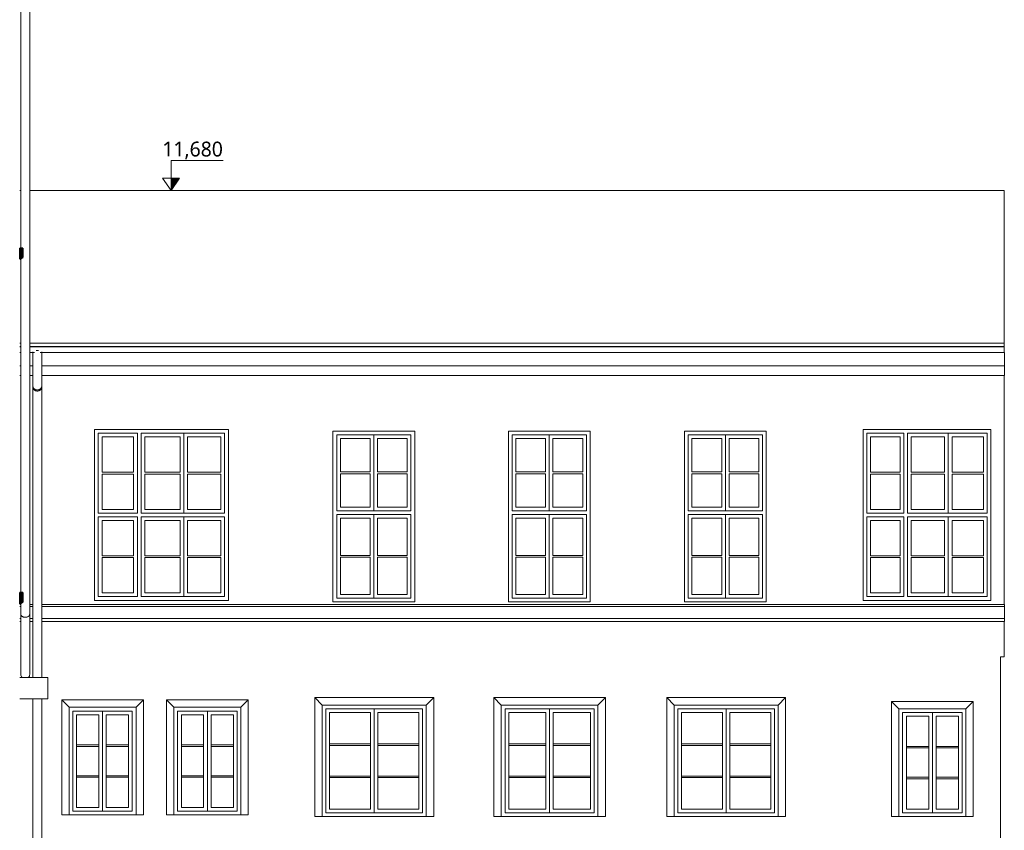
# Model space of a CAD drawing. Header units: metres. Extents: x -2.8 to 28.4, y -7 to 24.8.
# Tile 11 of 14: x 14.7 to 28, y 3.1 to 14. Entities that reach past the tile are written whole.
import ezdxf

# ---------------------------------------------------------------- set-up
doc = ezdxf.new("R2010")
doc.units = ezdxf.units.M
doc.layers.add('AV-KOTY', color=7, linetype='Continuous', lineweight=5)
doc.layers.add('AV-STAVBA', color=7, linetype='Continuous', lineweight=18)
doc.styles.add('Trebuchet MS', font='trebuc.ttf', dxfattribs={"height": 0.2})

# ---------------------------------------------------------------- blocks, each defined once
blk = doc.blocks.new('WI_2-2_dvojité s příčlemi_bez středního sloupku - 1100x2000-1176506-Řez A-A_')
at = {"layer": 'AV-STAVBA'}
for p, q in [((21.373, 7.365), (21.373, 8.39)), ((21.373, 8.39), (22.373, 8.39)), ((21.873, 8.39), (21.373, 8.39)), ((21.373, 8.39), (21.373, 7.365)), ((21.873, 7.365), (21.873, 8.39)), ((22.373, 8.39), (21.873, 8.39)), ((21.873, 8.39), (21.873, 7.365)), ((22.373, 8.39), (22.373, 7.365)), ((22.373, 7.365), (22.373, 8.39)), ((21.423, 7.89), (21.423, 8.34)), ((21.423, 8.34), (21.823, 8.34)), ((21.823, 8.34), (21.823, 7.89)), ((21.923, 8.34), (22.323, 8.34)), ((21.923, 7.89), (21.923, 8.34)), ((22.323, 8.34), (22.323, 7.89)), ((21.823, 7.89), (21.423, 7.89)), ((21.423, 7.415), (21.423, 7.865)), ((21.423, 7.865), (21.823, 7.865)), ((21.823, 7.865), (21.823, 7.415)), ((22.323, 7.89), (21.923, 7.89)), ((21.923, 7.865), (22.323, 7.865)), ((21.923, 7.415), (21.923, 7.865)), ((22.323, 7.865), (22.323, 7.415)), ((22.373, 7.365), (21.373, 7.365)), ((21.373, 7.365), (21.873, 7.365)), ((21.373, 6.19), (21.373, 7.315)), ((21.373, 7.315), (21.915, 7.315)), ((21.873, 7.315), (21.373, 7.315)), ((21.373, 7.315), (21.373, 6.19)), ((21.823, 7.415), (21.423, 7.415)), ((21.873, 7.365), (22.373, 7.365)), ((22.373, 7.315), (21.873, 7.315)), ((21.873, 7.315), (21.873, 6.19)), ((21.873, 6.19), (21.873, 7.315)), ((21.915, 7.315), (22.373, 7.315)), ((22.323, 7.415), (21.923, 7.415)), ((22.373, 7.315), (22.373, 6.19)), ((22.373, 6.19), (22.373, 7.315)), ((21.423, 6.765), (21.423, 7.265)), ((21.423, 7.265), (21.823, 7.265)), ((21.823, 7.265), (21.823, 6.765)), ((21.923, 6.765), (21.923, 7.265)), ((21.923, 7.265), (22.323, 7.265)), ((22.323, 7.265), (22.323, 6.765)), ((21.823, 6.765), (21.423, 6.765)), ((22.323, 6.765), (21.923, 6.765)), ((21.423, 6.24), (21.423, 6.74)), ((21.423, 6.74), (21.823, 6.74)), ((21.823, 6.74), (21.823, 6.24)), ((21.923, 6.24), (21.923, 6.74)), ((21.923, 6.74), (22.323, 6.74)), ((22.323, 6.74), (22.323, 6.24)), ((21.823, 6.24), (21.423, 6.24)), ((22.323, 6.24), (21.923, 6.24)), ((21.842, 6.19), (21.373, 6.19)), ((21.373, 6.19), (21.873, 6.19)), ((22.373, 6.19), (21.842, 6.19)), ((21.873, 6.19), (22.373, 6.19))]:
    blk.add_line(p, q, dxfattribs=at)
blk = doc.blocks.new('WI_2-2_dvojité s příčlemi_bez středního sloupku - 1100x2000-1177595-Řez A-A_')
at = {"layer": 'AV-STAVBA'}
for p, q in [((23.743, 7.365), (23.743, 8.39)), ((23.743, 8.39), (24.743, 8.39)), ((24.243, 8.39), (23.743, 8.39)), ((23.743, 8.39), (23.743, 7.365)), ((24.243, 7.365), (24.243, 8.39)), ((24.743, 8.39), (24.243, 8.39)), ((24.243, 8.39), (24.243, 7.365)), ((24.743, 8.39), (24.743, 7.365)), ((24.743, 7.365), (24.743, 8.39)), ((23.793, 7.89), (23.793, 8.34)), ((23.793, 8.34), (24.193, 8.34)), ((24.193, 8.34), (24.193, 7.89)), ((24.293, 8.34), (24.693, 8.34)), ((24.293, 7.89), (24.293, 8.34)), ((24.693, 8.34), (24.693, 7.89)), ((24.193, 7.89), (23.793, 7.89)), ((23.793, 7.415), (23.793, 7.865)), ((23.793, 7.865), (24.193, 7.865)), ((24.193, 7.865), (24.193, 7.415)), ((24.693, 7.89), (24.293, 7.89)), ((24.293, 7.865), (24.693, 7.865)), ((24.293, 7.415), (24.293, 7.865)), ((24.693, 7.865), (24.693, 7.415)), ((24.743, 7.365), (23.743, 7.365)), ((23.743, 7.365), (24.243, 7.365)), ((23.743, 6.19), (23.743, 7.315)), ((23.743, 7.315), (24.285, 7.315)), ((24.243, 7.315), (23.743, 7.315)), ((23.743, 7.315), (23.743, 6.19)), ((24.193, 7.415), (23.793, 7.415)), ((24.243, 7.365), (24.743, 7.365)), ((24.743, 7.315), (24.243, 7.315)), ((24.243, 7.315), (24.243, 6.19)), ((24.243, 6.19), (24.243, 7.315)), ((24.285, 7.315), (24.743, 7.315)), ((24.693, 7.415), (24.293, 7.415)), ((24.743, 7.315), (24.743, 6.19)), ((24.743, 6.19), (24.743, 7.315)), ((23.793, 6.765), (23.793, 7.265)), ((23.793, 7.265), (24.193, 7.265)), ((24.193, 7.265), (24.193, 6.765)), ((24.293, 6.765), (24.293, 7.265)), ((24.293, 7.265), (24.693, 7.265)), ((24.693, 7.265), (24.693, 6.765)), ((24.193, 6.765), (23.793, 6.765)), ((24.693, 6.765), (24.293, 6.765)), ((23.793, 6.24), (23.793, 6.74)), ((23.793, 6.74), (24.193, 6.74)), ((24.193, 6.74), (24.193, 6.24)), ((24.293, 6.24), (24.293, 6.74)), ((24.293, 6.74), (24.693, 6.74)), ((24.693, 6.74), (24.693, 6.24)), ((24.193, 6.24), (23.793, 6.24)), ((24.693, 6.24), (24.293, 6.24)), ((24.212, 6.19), (23.743, 6.19)), ((23.743, 6.19), (24.243, 6.19)), ((24.743, 6.19), (24.212, 6.19)), ((24.243, 6.19), (24.743, 6.19))]:
    blk.add_line(p, q, dxfattribs=at)
blk = doc.blocks.new('WI_3-3_dvojité_s příčlemi - 1720x2300-1204611-Řez A-A_')
at = {"layer": 'AV-STAVBA'}
for p, q in [((26.644, 8.41), (26.146, 8.41)), ((26.146, 8.41), (26.146, 7.335)), ((26.146, 7.335), (26.146, 8.41)), ((26.146, 8.41), (26.644, 8.41)), ((26.196, 7.885), (26.196, 8.36)), ((26.196, 8.36), (26.594, 8.36)), ((26.594, 8.36), (26.594, 7.885)), ((26.644, 7.335), (26.644, 8.41)), ((26.644, 8.41), (26.644, 7.335)), ((27.242, 8.41), (26.694, 8.41)), ((26.694, 8.41), (26.694, 7.335)), ((26.694, 7.335), (26.694, 8.41)), ((26.694, 8.41), (27.766, 8.41)), ((26.744, 7.885), (26.744, 8.36)), ((26.744, 8.36), (27.192, 8.36)), ((27.192, 8.36), (27.192, 7.885)), ((27.242, 7.335), (27.242, 8.41)), ((27.766, 8.41), (27.242, 8.41)), ((27.242, 8.41), (27.242, 7.335)), ((27.292, 7.885), (27.292, 8.36)), ((27.292, 8.36), (27.716, 8.36)), ((27.716, 8.36), (27.716, 7.885)), ((27.766, 8.41), (27.766, 7.335)), ((27.766, 7.335), (27.766, 8.41)), ((26.594, 7.885), (26.196, 7.885)), ((26.196, 7.385), (26.196, 7.86)), ((26.196, 7.86), (26.594, 7.86)), ((26.594, 7.86), (26.594, 7.385)), ((27.192, 7.885), (26.744, 7.885)), ((26.744, 7.385), (26.744, 7.86)), ((26.744, 7.86), (27.192, 7.86)), ((27.192, 7.86), (27.192, 7.385)), ((27.716, 7.885), (27.292, 7.885)), ((27.292, 7.385), (27.292, 7.86)), ((27.292, 7.86), (27.716, 7.86)), ((27.716, 7.86), (27.716, 7.385)), ((26.146, 7.335), (26.644, 7.335)), ((26.644, 7.335), (26.146, 7.335)), ((26.594, 7.385), (26.196, 7.385)), ((26.694, 7.335), (27.242, 7.335)), ((27.766, 7.335), (26.694, 7.335)), ((27.192, 7.385), (26.744, 7.385)), ((27.242, 7.335), (27.766, 7.335)), ((27.716, 7.385), (27.292, 7.385)), ((26.644, 7.285), (26.146, 7.285)), ((26.146, 7.285), (26.146, 6.21)), ((26.146, 7.285), (26.146, 6.21)), ((26.146, 7.285), (26.644, 7.285)), ((26.196, 6.76), (26.196, 7.235)), ((26.196, 7.235), (26.594, 7.235)), ((26.594, 7.235), (26.594, 6.76)), ((26.644, 6.21), (26.644, 7.285)), ((26.644, 6.21), (26.644, 7.285)), ((27.242, 7.285), (26.694, 7.285)), ((26.694, 7.285), (26.694, 6.21)), ((26.694, 7.285), (26.694, 6.21)), ((26.694, 7.285), (27.766, 7.285)), ((26.744, 6.76), (26.744, 7.235)), ((26.744, 7.235), (27.192, 7.235)), ((27.192, 7.235), (27.192, 6.76)), ((27.242, 6.21), (27.242, 7.285)), ((27.766, 7.285), (27.242, 7.285)), ((27.242, 6.21), (27.242, 7.285)), ((27.292, 6.76), (27.292, 7.235)), ((27.292, 7.235), (27.716, 7.235)), ((27.716, 7.235), (27.716, 6.76)), ((27.766, 6.21), (27.766, 7.285)), ((27.766, 7.285), (27.766, 6.21)), ((26.594, 6.76), (26.196, 6.76)), ((27.192, 6.76), (26.744, 6.76)), ((27.716, 6.76), (27.292, 6.76)), ((26.196, 6.26), (26.196, 6.735)), ((26.196, 6.735), (26.594, 6.735)), ((26.594, 6.735), (26.594, 6.26)), ((26.744, 6.26), (26.744, 6.735)), ((26.744, 6.735), (27.192, 6.735)), ((27.192, 6.735), (27.192, 6.26)), ((27.292, 6.735), (27.292, 6.26)), ((27.292, 6.735), (27.716, 6.735)), ((27.716, 6.26), (27.716, 6.735)), ((26.594, 6.26), (26.196, 6.26)), ((27.192, 6.26), (26.744, 6.26)), ((27.292, 6.26), (27.716, 6.26)), ((26.146, 6.21), (26.644, 6.21)), ((26.146, 6.21), (26.644, 6.21)), ((26.694, 6.21), (27.242, 6.21)), ((26.694, 6.21), (27.766, 6.21)), ((27.766, 6.21), (27.242, 6.21))]:
    blk.add_line(p, q, dxfattribs=at)
blk = doc.blocks.new('WI_3-3_dvojité_s příčlemi - 1800x2300-1204608-Řez A-A_')
at = {"layer": 'AV-STAVBA'}
for p, q in [((16.331, 8.41), (15.806, 8.41)), ((15.806, 8.41), (15.806, 7.335)), ((15.806, 7.335), (15.806, 8.41)), ((15.806, 8.41), (16.331, 8.41)), ((15.856, 7.885), (15.856, 8.36)), ((15.856, 8.36), (16.281, 8.36)), ((16.281, 8.36), (16.281, 7.885)), ((16.331, 7.335), (16.331, 8.41)), ((16.331, 8.41), (16.331, 7.335)), ((16.956, 8.41), (16.381, 8.41)), ((16.381, 8.41), (16.381, 7.335)), ((16.381, 7.335), (16.381, 8.41)), ((16.381, 8.41), (17.506, 8.41)), ((16.431, 7.885), (16.431, 8.36)), ((16.431, 8.36), (16.906, 8.36)), ((16.906, 8.36), (16.906, 7.885)), ((16.956, 7.335), (16.956, 8.41)), ((17.506, 8.41), (16.956, 8.41)), ((16.956, 8.41), (16.956, 7.335)), ((17.006, 7.885), (17.006, 8.36)), ((17.006, 8.36), (17.456, 8.36)), ((17.456, 8.36), (17.456, 7.885)), ((17.506, 8.41), (17.506, 7.335)), ((17.506, 7.335), (17.506, 8.41)), ((16.281, 7.885), (15.856, 7.885)), ((15.856, 7.385), (15.856, 7.86)), ((15.856, 7.86), (16.281, 7.86)), ((16.281, 7.86), (16.281, 7.385)), ((16.906, 7.885), (16.431, 7.885)), ((16.431, 7.385), (16.431, 7.86)), ((16.431, 7.86), (16.906, 7.86)), ((16.906, 7.86), (16.906, 7.385)), ((17.456, 7.885), (17.006, 7.885)), ((17.006, 7.385), (17.006, 7.86)), ((17.006, 7.86), (17.456, 7.86)), ((17.456, 7.86), (17.456, 7.385)), ((15.806, 7.335), (16.331, 7.335)), ((16.331, 7.335), (15.806, 7.335)), ((16.281, 7.385), (15.856, 7.385)), ((16.381, 7.335), (16.956, 7.335)), ((17.506, 7.335), (16.381, 7.335)), ((16.906, 7.385), (16.431, 7.385)), ((16.956, 7.335), (17.506, 7.335)), ((17.456, 7.385), (17.006, 7.385)), ((16.331, 7.285), (15.806, 7.285)), ((15.806, 7.285), (15.806, 6.21)), ((15.806, 7.285), (15.806, 6.21)), ((15.806, 7.285), (16.331, 7.285)), ((15.856, 6.76), (15.856, 7.235)), ((15.856, 7.235), (16.281, 7.235)), ((16.281, 7.235), (16.281, 6.76)), ((16.331, 6.21), (16.331, 7.285)), ((16.331, 6.21), (16.331, 7.285)), ((16.956, 7.285), (16.381, 7.285)), ((16.381, 7.285), (16.381, 6.21)), ((16.381, 7.285), (16.381, 6.21)), ((16.381, 7.285), (17.506, 7.285)), ((16.431, 6.76), (16.431, 7.235)), ((16.431, 7.235), (16.906, 7.235)), ((16.906, 7.235), (16.906, 6.76)), ((16.956, 6.21), (16.956, 7.285)), ((17.506, 7.285), (16.956, 7.285)), ((16.956, 6.21), (16.956, 7.285)), ((17.006, 6.76), (17.006, 7.235)), ((17.006, 7.235), (17.456, 7.235)), ((17.456, 7.235), (17.456, 6.76)), ((17.506, 6.21), (17.506, 7.285)), ((17.506, 7.285), (17.506, 6.21)), ((16.281, 6.76), (15.856, 6.76)), ((16.906, 6.76), (16.431, 6.76)), ((17.456, 6.76), (17.006, 6.76)), ((15.856, 6.26), (15.856, 6.735)), ((15.856, 6.735), (16.281, 6.735)), ((16.281, 6.735), (16.281, 6.26)), ((16.431, 6.26), (16.431, 6.735)), ((16.431, 6.735), (16.906, 6.735)), ((16.906, 6.735), (16.906, 6.26)), ((17.006, 6.735), (17.006, 6.26)), ((17.006, 6.735), (17.456, 6.735)), ((17.456, 6.26), (17.456, 6.735)), ((16.281, 6.26), (15.856, 6.26)), ((16.906, 6.26), (16.431, 6.26)), ((17.006, 6.26), (17.456, 6.26)), ((15.806, 6.21), (16.331, 6.21)), ((15.806, 6.21), (16.331, 6.21)), ((16.381, 6.21), (16.956, 6.21)), ((16.381, 6.21), (17.506, 6.21)), ((17.506, 6.21), (16.956, 6.21))]:
    blk.add_line(p, q, dxfattribs=at)
blk = doc.blocks.new('WI_2_dvojité_se 2 příčlemi - 900x1450-1265666-Řez A-A_')
at = {"layer": 'AV-STAVBA'}
for p, q in [((16.873, 3.32), (16.873, 4.67)), ((16.873, 4.67), (17.673, 4.67)), ((17.273, 4.67), (16.873, 4.67)), ((16.873, 4.67), (16.873, 3.32)), ((17.673, 4.67), (17.273, 4.67)), ((17.273, 4.67), (17.273, 3.32)), ((17.273, 3.32), (17.273, 4.67)), ((17.673, 3.32), (17.673, 4.67)), ((17.673, 4.67), (17.673, 3.32)), ((16.923, 3.37), (16.923, 4.62)), ((16.923, 4.62), (17.223, 4.62)), ((17.223, 4.62), (17.223, 3.37)), ((17.323, 3.37), (17.323, 4.62)), ((17.323, 4.62), (17.623, 4.62)), ((17.623, 4.62), (17.623, 3.37)), ((17.223, 4.213), (16.923, 4.213)), ((16.923, 4.213), (16.923, 4.193)), ((16.923, 4.193), (17.223, 4.193)), ((17.223, 4.193), (17.223, 4.213)), ((17.323, 4.213), (17.323, 4.193)), ((17.623, 4.213), (17.323, 4.213)), ((17.323, 4.193), (17.623, 4.193)), ((17.623, 4.193), (17.623, 4.213)), ((17.223, 3.797), (16.923, 3.797)), ((16.923, 3.797), (16.923, 3.777)), ((16.923, 3.777), (17.223, 3.777)), ((17.223, 3.777), (17.223, 3.797)), ((17.323, 3.797), (17.323, 3.777)), ((17.623, 3.797), (17.323, 3.797)), ((17.323, 3.777), (17.623, 3.777)), ((17.623, 3.777), (17.623, 3.797)), ((17.673, 3.32), (16.873, 3.32)), ((16.873, 3.32), (17.273, 3.32)), ((17.223, 3.37), (16.923, 3.37)), ((17.273, 3.32), (17.673, 3.32)), ((17.623, 3.37), (17.323, 3.37))]:
    blk.add_line(p, q, dxfattribs=at)
blk = doc.blocks.new('WI_2_dvojité_se 2 příčlemi - 1400x1500-1265670-Řez A-A_')
at = {"layer": 'AV-STAVBA'}
for p, q in [((18.868, 3.3), (18.868, 4.7)), ((18.868, 4.7), (20.168, 4.7)), ((19.518, 4.7), (18.868, 4.7)), ((18.868, 4.7), (18.868, 3.3)), ((18.918, 3.35), (18.918, 4.65)), ((18.918, 4.65), (19.468, 4.65)), ((19.468, 4.65), (19.468, 3.35)), ((20.168, 4.7), (19.518, 4.7)), ((19.518, 4.7), (19.518, 3.3)), ((19.518, 3.3), (19.518, 4.7)), ((19.568, 3.35), (19.568, 4.65)), ((19.568, 4.65), (20.118, 4.65)), ((20.118, 4.65), (20.118, 3.35)), ((20.168, 3.3), (20.168, 4.7)), ((20.168, 4.7), (20.168, 3.3)), ((19.468, 4.227), (18.918, 4.227)), ((18.918, 4.227), (18.918, 4.207)), ((18.918, 4.207), (19.468, 4.207)), ((19.468, 4.207), (19.468, 4.227)), ((19.568, 4.227), (19.568, 4.207)), ((20.118, 4.227), (19.568, 4.227)), ((19.568, 4.207), (20.118, 4.207)), ((20.118, 4.207), (20.118, 4.227)), ((19.468, 3.793), (18.918, 3.793)), ((18.918, 3.793), (18.918, 3.773)), ((18.918, 3.773), (19.468, 3.773)), ((19.468, 3.773), (19.468, 3.793)), ((19.568, 3.793), (19.568, 3.773)), ((20.118, 3.793), (19.568, 3.793)), ((19.568, 3.773), (20.118, 3.773)), ((20.118, 3.773), (20.118, 3.793)), ((19.468, 3.35), (18.918, 3.35)), ((20.118, 3.35), (19.568, 3.35)), ((20.168, 3.3), (18.868, 3.3)), ((18.868, 3.3), (19.518, 3.3)), ((19.518, 3.3), (20.168, 3.3))]:
    blk.add_line(p, q, dxfattribs=at)
blk = doc.blocks.new('WI_2_dvojité_se 2 příčlemi - 1300x1500-1265674-Řez A-A_')
at = {"layer": 'AV-STAVBA'}
for p, q in [((21.278, 3.3), (21.278, 4.7)), ((21.278, 4.7), (22.478, 4.7)), ((21.878, 4.7), (21.278, 4.7)), ((21.278, 4.7), (21.278, 3.3)), ((21.328, 3.35), (21.328, 4.65)), ((21.328, 4.65), (21.828, 4.65)), ((21.828, 4.65), (21.828, 3.35)), ((22.478, 4.7), (21.878, 4.7)), ((21.878, 4.7), (21.878, 3.3)), ((21.878, 3.3), (21.878, 4.7)), ((21.928, 3.35), (21.928, 4.65)), ((21.928, 4.65), (22.428, 4.65)), ((22.428, 4.65), (22.428, 3.35)), ((22.478, 3.3), (22.478, 4.7)), ((22.478, 4.7), (22.478, 3.3)), ((21.828, 4.227), (21.328, 4.227)), ((21.328, 4.227), (21.328, 4.207)), ((21.328, 4.207), (21.828, 4.207)), ((21.828, 4.207), (21.828, 4.227)), ((21.928, 4.227), (21.928, 4.207)), ((22.428, 4.227), (21.928, 4.227)), ((21.928, 4.207), (22.428, 4.207)), ((22.428, 4.207), (22.428, 4.227)), ((21.828, 3.793), (21.328, 3.793)), ((21.328, 3.793), (21.328, 3.773)), ((21.328, 3.773), (21.828, 3.773)), ((21.828, 3.773), (21.828, 3.793)), ((21.928, 3.793), (21.928, 3.773)), ((22.428, 3.793), (21.928, 3.793)), ((21.928, 3.773), (22.428, 3.773)), ((22.428, 3.773), (22.428, 3.793)), ((21.828, 3.35), (21.328, 3.35)), ((22.428, 3.35), (21.928, 3.35)), ((22.478, 3.3), (21.278, 3.3)), ((21.278, 3.3), (21.878, 3.3)), ((21.878, 3.3), (22.478, 3.3))]:
    blk.add_line(p, q, dxfattribs=at)
blk = doc.blocks.new('WI_2_dvojité_se 2 příčlemi - 1400x1500-1265677-Řez A-A_')
at = {"layer": 'AV-STAVBA'}
for p, q in [((23.603, 3.3), (23.603, 4.7)), ((23.603, 4.7), (24.903, 4.7)), ((24.253, 4.7), (23.603, 4.7)), ((23.603, 4.7), (23.603, 3.3)), ((23.653, 3.35), (23.653, 4.65)), ((23.653, 4.65), (24.203, 4.65)), ((24.203, 4.65), (24.203, 3.35)), ((24.903, 4.7), (24.253, 4.7)), ((24.253, 4.7), (24.253, 3.3)), ((24.253, 3.3), (24.253, 4.7)), ((24.303, 3.35), (24.303, 4.65)), ((24.303, 4.65), (24.853, 4.65)), ((24.853, 4.65), (24.853, 3.35)), ((24.903, 3.3), (24.903, 4.7)), ((24.903, 4.7), (24.903, 3.3)), ((24.203, 4.227), (23.653, 4.227)), ((23.653, 4.227), (23.653, 4.207)), ((23.653, 4.207), (24.203, 4.207)), ((24.203, 4.207), (24.203, 4.227)), ((24.303, 4.227), (24.303, 4.207)), ((24.853, 4.227), (24.303, 4.227)), ((24.303, 4.207), (24.853, 4.207)), ((24.853, 4.207), (24.853, 4.227)), ((24.203, 3.793), (23.653, 3.793)), ((23.653, 3.793), (23.653, 3.773)), ((23.653, 3.773), (24.203, 3.773)), ((24.203, 3.773), (24.203, 3.793)), ((24.303, 3.793), (24.303, 3.773)), ((24.853, 3.793), (24.303, 3.793)), ((24.303, 3.773), (24.853, 3.773)), ((24.853, 3.773), (24.853, 3.793)), ((24.203, 3.35), (23.653, 3.35)), ((24.853, 3.35), (24.303, 3.35)), ((24.903, 3.3), (23.603, 3.3)), ((23.603, 3.3), (24.253, 3.3)), ((24.253, 3.3), (24.903, 3.3))]:
    blk.add_line(p, q, dxfattribs=at)
blk = doc.blocks.new('WI_2_dvojité_se 2 příčlemi - 900x1450-1265680-Řez A-A_')
at = {"layer": 'AV-STAVBA'}
for p, q in [((26.628, 3.3), (26.628, 4.65)), ((26.628, 4.65), (27.428, 4.65)), ((27.028, 4.65), (26.628, 4.65)), ((26.628, 4.65), (26.628, 3.3)), ((27.428, 4.65), (27.028, 4.65)), ((27.028, 4.65), (27.028, 3.3)), ((27.028, 3.3), (27.028, 4.65)), ((27.428, 3.3), (27.428, 4.65)), ((27.428, 4.65), (27.428, 3.3)), ((26.678, 3.35), (26.678, 4.6)), ((26.678, 4.6), (26.978, 4.6)), ((26.978, 4.6), (26.978, 3.35)), ((27.078, 3.35), (27.078, 4.6)), ((27.078, 4.6), (27.378, 4.6)), ((27.378, 4.6), (27.378, 3.35)), ((26.978, 4.193), (26.678, 4.193)), ((26.678, 4.193), (26.678, 4.173)), ((26.678, 4.173), (26.978, 4.173)), ((26.978, 4.173), (26.978, 4.193)), ((27.078, 4.193), (27.078, 4.173)), ((27.378, 4.193), (27.078, 4.193)), ((27.078, 4.173), (27.378, 4.173)), ((27.378, 4.173), (27.378, 4.193)), ((26.978, 3.777), (26.678, 3.777)), ((26.678, 3.777), (26.678, 3.757)), ((26.678, 3.757), (26.978, 3.757)), ((26.978, 3.757), (26.978, 3.777)), ((27.078, 3.777), (27.078, 3.757)), ((27.378, 3.777), (27.078, 3.777)), ((27.078, 3.757), (27.378, 3.757)), ((27.378, 3.757), (27.378, 3.777)), ((26.978, 3.35), (26.678, 3.35)), ((27.378, 3.35), (27.078, 3.35)), ((27.428, 3.3), (26.628, 3.3)), ((26.628, 3.3), (27.028, 3.3)), ((27.028, 3.3), (27.428, 3.3))]:
    blk.add_line(p, q, dxfattribs=at)
blk = doc.blocks.new('GM_Dešťový svod_01 - GM_Dešťový svod_01-1503299-Řez A-A_')
at = {"layer": 'AV-STAVBA'}
for p, q in [((15.103, 16.475), (15.103, 16.237)), ((15.138, 16.475), (15.103, 16.475)), ((15.221, 16.475), (15.142, 16.475)), ((15.223, 16.475), (15.221, 16.475)), ((15.223, 16.462), (15.223, 16.475)), ((15.223, 16.237), (15.223, 16.46)), ((15.094, 16.223), (14.764, 16.078)), ((14.763, 16.077), (14.763, 15.989)), ((14.883, 15.999), (15.142, 16.113)), ((14.763, 15.989), (14.763, 10.904)), ((14.765, 15.989), (14.763, 15.989)), ((14.823, 15.989), (14.766, 15.989)), ((14.875, 15.989), (14.823, 15.989)), ((14.881, 15.989), (14.877, 15.989)), ((14.882, 15.989), (14.883, 15.989)), ((14.883, 15.989), (14.882, 15.989)), ((14.883, 15.989), (14.883, 16)), ((14.883, 5.975), (14.883, 15.989)), ((14.763, 10.762), (14.763, 6.264)), ((14.763, 6.122), (14.763, 5.975)), ((14.763, 5.975), (14.763, 5.162)), ((14.883, 5.162), (14.883, 5.975))]:
    blk.add_line(p, q, dxfattribs=at)
at = {"layer": 'AV-STAVBA', "flags": 128}
for points in [[(15.103, 16.237), (15.103, 16.236), (15.103, 16.236), (15.103, 16.235), (15.103, 16.234), (15.102, 16.234), (15.102, 16.233), (15.102, 16.232), (15.102, 16.232), (15.102, 16.231), (15.102, 16.23), (15.101, 16.23), (15.101, 16.229), (15.101, 16.229), (15.1, 16.228), (15.1, 16.228), (15.1, 16.227), (15.099, 16.227), (15.099, 16.226), (15.099, 16.226), (15.098, 16.226), (15.098, 16.225), (15.097, 16.225), (15.097, 16.224), (15.097, 16.224), (15.096, 16.224), (15.096, 16.224), (15.095, 16.223), (15.095, 16.223), (15.094, 16.223), (15.094, 16.223)], [(15.142, 16.113), (15.147, 16.115), (15.152, 16.118), (15.157, 16.12), (15.161, 16.123), (15.166, 16.126), (15.17, 16.129), (15.174, 16.133), (15.178, 16.136), (15.182, 16.14), (15.186, 16.144), (15.19, 16.148), (15.193, 16.152), (15.196, 16.156), (15.199, 16.16), (15.202, 16.165), (15.205, 16.169), (15.208, 16.174), (15.21, 16.179), (15.212, 16.184), (15.214, 16.189), (15.216, 16.194), (15.217, 16.199), (15.219, 16.204), (15.22, 16.209), (15.221, 16.215), (15.222, 16.22), (15.222, 16.225), (15.223, 16.23), (15.223, 16.236), (15.223, 16.237)], [(15.142, 16.115), (15.146, 16.117), (15.151, 16.119), (15.156, 16.122), (15.16, 16.125), (15.165, 16.128), (15.169, 16.131), (15.173, 16.134), (15.177, 16.138), (15.181, 16.141), (15.185, 16.145), (15.188, 16.149), (15.191, 16.153), (15.195, 16.157), (15.198, 16.161), (15.201, 16.166), (15.203, 16.17), (15.206, 16.175), (15.208, 16.18), (15.21, 16.185), (15.212, 16.189), (15.214, 16.194), (15.216, 16.199), (15.217, 16.205), (15.218, 16.21), (15.219, 16.215), (15.22, 16.22), (15.22, 16.225), (15.221, 16.231), (15.221, 16.236), (15.221, 16.237)]]:
    blk.add_lwpolyline(points, dxfattribs=at)
at = {"layer": 'AV-STAVBA'}
for start_param, end_param in [(3.141593, 3.907461), (5.517317, 6.283185)]:
    blk.add_ellipse((14.823, 5.162), major_axis=(0.06, 0), ratio=0.945519, start_param=start_param, end_param=end_param, dxfattribs=at)
for points, knots in [([(14.765, 16.078), (14.764, 16.078), (14.763, 16.077), (14.765, 16.074), (14.769, 16.07), (14.772, 16.067), (14.777, 16.063), (14.782, 16.059), (14.788, 16.054), (14.795, 16.049), (14.802, 16.044), (14.81, 16.039), (14.818, 16.034), (14.825, 16.028), (14.833, 16.024), (14.841, 16.019), (14.848, 16.015), (14.855, 16.011), (14.862, 16.007), (14.869, 16.003), (14.877, 16), (14.881, 15.999), (14.882, 15.999)], [0, 0, 0, 0, 0.083333, 0.166667, 0.208333, 0.25, 0.291667, 0.333333, 0.375, 0.416667, 0.458333, 0.5, 0.541667, 0.583333, 0.625, 0.666667, 0.708333, 0.75, 0.791667, 0.833333, 0.916667, 1, 1, 1, 1]), ([(14.763, 5.975), (14.763, 5.974), (14.763, 5.972), (14.764, 5.968), (14.765, 5.964), (14.766, 5.961), (14.768, 5.957), (14.771, 5.953), (14.775, 5.949), (14.781, 5.944), (14.787, 5.941), (14.795, 5.936), (14.807, 5.933), (14.818, 5.932), (14.823, 5.932)], [0.5, 0.5, 0.5, 0.5, 0.5208333, 0.5416667, 0.5833333, 0.6041667, 0.625, 0.6666667, 0.7083333, 0.75, 0.7916667, 0.8333333, 0.9166667, 1, 1, 1, 1]), ([(14.823, 5.932), (14.828, 5.932), (14.839, 5.933), (14.851, 5.936), (14.86, 5.941), (14.866, 5.944), (14.871, 5.949), (14.875, 5.953), (14.879, 5.958), (14.881, 5.964), (14.883, 5.969), (14.883, 5.973), (14.883, 5.975)], [0, 0, 0, 0, 0.0833333, 0.1666667, 0.2083333, 0.25, 0.2916667, 0.3333333, 0.375, 0.4166667, 0.4583333, 0.5, 0.5, 0.5, 0.5])]:
    blk.add_open_spline(points, degree=3, knots=knots, dxfattribs=at)
blk.add_open_spline([(14.882, 15.999), (14.882, 15.999), (14.882, 15.999), (14.883, 15.999)], degree=3, dxfattribs=at)
blk = doc.blocks.new('GM_Dešťový svod_02 - GM_Dešťový svod_02-1503358-Řez A-A_')
at = {"layer": 'AV-STAVBA'}
for p, q in [((14.925, 9.508), (14.925, 9.047)), ((14.985, 9.523), (14.97, 9.523)), ((15.001, 9.523), (14.985, 9.523)), ((15.045, 9.047), (15.045, 9.508)), ((14.925, 9.047), (14.925, 9.033)), ((14.925, 9.033), (14.925, 5.123)), ((15.045, 9.033), (15.045, 9.047)), ((15.045, 5.123), (15.045, 9.033)), ((14.748, 5.123), (15.128, 5.123)), ((15.128, 4.836), (15.128, 5.123)), ((15.128, 4.836), (14.748, 4.836)), ((14.925, 4.836), (14.925, 2.335)), ((15.045, 2.335), (15.045, 4.836)), ((14.925, 2.279), (14.925, 0.752)), ((14.945, 2.291), (14.945, 2.025)), ((15.025, 2.025), (15.025, 2.291)), ((15.045, 0.74), (15.045, 2.279)), ((14.945, 2.025), (14.945, 1.687)), ((15.025, 1.687), (15.025, 2.025)), ((14.945, 1.686), (14.945, 1.668)), ((15.025, 1.668), (15.025, 1.686))]:
    blk.add_line(p, q, dxfattribs=at)
for points, knots in [([(14.925, 9.047), (14.925, 9.046), (14.925, 9.044), (14.926, 9.04), (14.926, 9.037), (14.927, 9.033), (14.928, 9.03), (14.93, 9.026), (14.931, 9.023), (14.933, 9.02), (14.935, 9.017), (14.938, 9.013), (14.942, 9.009), (14.946, 9.006), (14.95, 9.003), (14.955, 9), (14.962, 8.996), (14.972, 8.993), (14.98, 8.992), (14.985, 8.992)], [0.5, 0.5, 0.5, 0.5, 0.5208333, 0.5416667, 0.5625, 0.5833333, 0.6041667, 0.625, 0.6458333, 0.6666667, 0.6875, 0.7083333, 0.75, 0.7708333, 0.7916667, 0.8333333, 0.875, 0.9166667, 1, 1, 1, 1]), ([(14.925, 9.033), (14.925, 9.032), (14.925, 9.03), (14.926, 9.026), (14.926, 9.023), (14.927, 9.019), (14.928, 9.016), (14.93, 9.012), (14.931, 9.009), (14.933, 9.006), (14.935, 9.003), (14.938, 8.999), (14.942, 8.995), (14.946, 8.992), (14.95, 8.989), (14.955, 8.986), (14.962, 8.982), (14.972, 8.979), (14.98, 8.978), (14.985, 8.978)], [0.5, 0.5, 0.5, 0.5, 0.5208333, 0.5416667, 0.5625, 0.5833333, 0.6041667, 0.625, 0.6458333, 0.6666667, 0.6875, 0.7083333, 0.75, 0.7708333, 0.7916667, 0.8333333, 0.875, 0.9166667, 1, 1, 1, 1]), ([(14.985, 8.992), (14.991, 8.992), (14.998, 8.993), (15.008, 8.996), (15.015, 9), (15.021, 9.003), (15.025, 9.006), (15.029, 9.009), (15.033, 9.014), (15.037, 9.019), (15.039, 9.023), (15.041, 9.026), (15.042, 9.03), (15.043, 9.033), (15.044, 9.037), (15.045, 9.04), (15.045, 9.044), (15.045, 9.046), (15.045, 9.047)], [0, 0, 0, 0, 0.0833333, 0.125, 0.1666667, 0.2083333, 0.2291667, 0.25, 0.2916667, 0.3333333, 0.3541667, 0.375, 0.3958333, 0.4166667, 0.4375, 0.4583333, 0.4791667, 0.5, 0.5, 0.5, 0.5]), ([(14.985, 8.978), (14.991, 8.978), (14.998, 8.979), (15.008, 8.982), (15.015, 8.986), (15.021, 8.989), (15.025, 8.992), (15.029, 8.995), (15.033, 9), (15.037, 9.005), (15.039, 9.009), (15.041, 9.012), (15.042, 9.016), (15.043, 9.019), (15.044, 9.023), (15.045, 9.026), (15.045, 9.03), (15.045, 9.032), (15.045, 9.033)], [0, 0, 0, 0, 0.0833333, 0.125, 0.1666667, 0.2083333, 0.2291667, 0.25, 0.2916667, 0.3333333, 0.3541667, 0.375, 0.3958333, 0.4166667, 0.4375, 0.4583333, 0.4791667, 0.5, 0.5, 0.5, 0.5]), ([(14.945, 2.025), (14.945, 2.024), (14.945, 2.023), (14.946, 2.021), (14.946, 2.018), (14.947, 2.016), (14.949, 2.014), (14.951, 2.011), (14.953, 2.008), (14.957, 2.005), (14.961, 2.003), (14.967, 2), (14.975, 1.998), (14.982, 1.997), (14.985, 1.997)], [0.5, 0.5, 0.5, 0.5, 0.5208333, 0.5416667, 0.5833333, 0.6041667, 0.625, 0.6666667, 0.7083333, 0.75, 0.7916667, 0.8333333, 0.9166667, 1, 1, 1, 1]), ([(14.985, 1.997), (14.989, 1.997), (14.996, 1.998), (15.004, 2), (15.01, 2.003), (15.014, 2.005), (15.017, 2.008), (15.02, 2.011), (15.022, 2.014), (15.024, 2.018), (15.025, 2.021), (15.025, 2.024), (15.025, 2.025)], [0, 0, 0, 0, 0.0833333, 0.1666667, 0.2083333, 0.25, 0.2916667, 0.3333333, 0.375, 0.4166667, 0.4583333, 0.5, 0.5, 0.5, 0.5]), ([(14.985, 1.65), (14.983, 1.65), (14.978, 1.65), (14.972, 1.652), (14.967, 1.653), (14.964, 1.655), (14.961, 1.656), (14.959, 1.658), (14.957, 1.66), (14.955, 1.661), (14.953, 1.663), (14.951, 1.666), (14.949, 1.669), (14.948, 1.672), (14.947, 1.676), (14.946, 1.679), (14.946, 1.681), (14.945, 1.684), (14.945, 1.686), (14.945, 1.688), (14.945, 1.688)], [0, 0, 0, 0, 0.0555556, 0.1111111, 0.1388889, 0.1666667, 0.1944444, 0.2222222, 0.2361111, 0.25, 0.2777778, 0.3055556, 0.3333333, 0.3611111, 0.3888889, 0.4166667, 0.4305556, 0.4444444, 0.4722222, 0.4821003, 0.4821003, 0.4821003, 0.4821003]), ([(15.025, 1.688), (15.025, 1.688), (15.025, 1.686), (15.025, 1.683), (15.025, 1.679), (15.024, 1.676), (15.023, 1.673), (15.022, 1.671), (15.021, 1.669), (15.019, 1.666), (15.017, 1.663), (15.015, 1.661), (15.012, 1.659), (15.01, 1.656), (15.005, 1.654), (15, 1.652), (14.993, 1.65), (14.988, 1.65), (14.985, 1.65)], [0.5178997, 0.5178997, 0.5178997, 0.5178997, 0.5277778, 0.5555556, 0.5833333, 0.6111111, 0.6388889, 0.6527778, 0.6666667, 0.6944444, 0.7222222, 0.75, 0.7777778, 0.8055556, 0.8333333, 0.8888889, 0.9444444, 1, 1, 1, 1])]:
    blk.add_open_spline(points, degree=3, knots=knots, dxfattribs=at)
blk = doc.blocks.new('Řísma 2NP_ vnitroblok - Řísma 2NP_ vnitroblok-1646675-Řez A-A_')
at = {"layer": 'AV-STAVBA'}
for points in [[(14.748, 16.087), (14.906, 16.161), (15.063, 16.55), (14.748, 16.694), (14.748, 16.116)], [(14.748, 10.755), (14.789, 10.774), (14.789, 10.904), (14.748, 10.904)], [(14.748, 6.115), (14.789, 6.134), (14.789, 6.264), (14.748, 6.264)]]:
    blk.add_hatch(color=256, dxfattribs=at).paths.add_polyline_path(points)
at = {"layer": 'AV-STAVBA', "lineweight": 35}
for p, q in [((14.748, 16.694), (14.748, 16.087)), ((15.063, 16.55), (14.748, 16.694)), ((14.906, 16.161), (15.063, 16.55)), ((14.748, 16.087), (14.906, 16.161)), ((14.748, 10.904), (14.748, 10.755)), ((14.789, 10.904), (14.748, 10.904)), ((14.789, 10.774), (14.789, 10.904)), ((14.748, 10.755), (14.789, 10.774)), ((14.748, 6.264), (14.748, 6.115)), ((14.789, 6.264), (14.748, 6.264)), ((14.789, 6.134), (14.789, 6.264)), ((14.748, 6.115), (14.789, 6.134))]:
    blk.add_line(p, q, dxfattribs=at)
blk = doc.blocks.new('Římsa vnitroblok - Římsa vnitroblok-1647102-Řez A-A_')
at = {"layer": 'AV-STAVBA'}
for p, q in [((27.996, 9.497), (27.996, 9.316)), ((14.763, 9.316), (14.748, 9.316)), ((14.925, 9.316), (14.883, 9.316)), ((27.996, 9.316), (15.045, 9.316)), ((27.996, 9.316), (27.996, 9.187)), ((14.763, 9.187), (14.748, 9.187)), ((14.925, 9.187), (14.883, 9.187)), ((27.996, 9.187), (15.045, 9.187)), ((14.763, 6.106), (14.748, 6.106)), ((14.925, 6.106), (14.883, 6.106)), ((27.996, 6.106), (15.045, 6.106)), ((27.996, 6.106), (27.996, 6.077)), ((14.748, 6.077), (14.763, 6.077)), ((14.883, 6.077), (14.926, 6.077)), ((15.045, 6.077), (27.996, 6.077)), ((27.996, 6.077), (27.996, 5.916)), ((14.763, 5.916), (14.748, 5.916)), ((14.763, 5.877), (14.748, 5.877)), ((14.926, 5.916), (14.883, 5.916)), ((14.925, 5.877), (14.883, 5.877)), ((27.996, 5.916), (15.045, 5.916)), ((27.996, 5.877), (15.045, 5.877)), ((27.996, 5.916), (27.996, 5.877))]:
    blk.add_line(p, q, dxfattribs=at)
blk = doc.blocks.new('Spot Elevations - Vyskova kota vertikalni-6115-Řez A-A_')
at = {"layer": 'AV-KOTY', "true_color": 0x0000ff}
blk.add_hatch(color=5, dxfattribs=at).paths.add_polyline_path([(3.955, -3.95), (3.955, -3.786), (4.07, -3.786)])
at = {"layer": 'AV-KOTY', "color": 5, "true_color": 0x0000ff}
for p, q in [((3.955, -3.55), (4.655, -3.55)), ((3.955, -3.95), (3.955, -3.55)), ((3.84, -3.786), (4.07, -3.786)), ((3.955, -3.95), (3.84, -3.786)), ((3.955, -3.95), (4.07, -3.786)), ((3.955, -3.95), (4.07, -3.786)), ((4.07, -3.786), (3.955, -3.786)), ((3.955, -3.786), (3.955, -3.95)), ((3.782, -3.95), (4.128, -3.95))]:
    blk.add_line(p, q, dxfattribs=at)

msp = doc.modelspace()

# ---------------------------------------------------------------- linework, layer by layer
at = {"layer": 'AV-STAVBA'}
for p, q in [((14.7632, 11.6803), (14.7482, 11.6803)), ((27.9956, 11.6803), (14.8832, 11.6803)), ((27.9956, 9.4971), (27.9956, 11.6803)), ((14.7482, 9.6247), (14.7632, 9.6247)), ((14.7632, 9.5774), (14.7482, 9.5774)), ((14.7482, 9.5747), (14.7632, 9.5747)), ((14.8832, 9.6247), (27.9956, 9.6247)), ((27.9956, 9.5774), (14.8832, 9.5774)), ((14.8832, 9.5747), (27.9956, 9.5747)), ((14.7482, 9.4971), (14.7632, 9.4971)), ((14.8832, 9.4971), (14.9454, 9.4971)), ((15.0251, 9.4971), (27.9956, 9.4971)), ((27.9956, 6.1056), (27.9956, 9.1867)), ((15.7556, 6.16), (15.7556, 8.46)), ((15.7556, 8.46), (17.5556, 8.46)), ((17.5556, 8.46), (17.5556, 6.16)), ((18.9632, 6.14), (18.9632, 8.44)), ((18.9632, 8.44), (20.0632, 8.44)), ((20.0632, 8.44), (20.0632, 6.14)), ((21.3232, 6.14), (21.3232, 8.44)), ((21.3232, 8.44), (22.4232, 8.44)), ((22.4232, 8.44), (22.4232, 6.14)), ((23.6932, 6.14), (23.6932, 8.44)), ((23.6932, 8.44), (24.7932, 8.44)), ((24.7932, 8.44), (24.7932, 6.14)), ((26.0956, 6.16), (26.0956, 8.46)), ((26.0956, 8.46), (27.8156, 8.46)), ((27.8156, 8.46), (27.8156, 6.16)), ((17.5556, 6.16), (15.7556, 6.16)), ((20.0632, 6.14), (18.9632, 6.14)), ((22.4232, 6.14), (21.3232, 6.14)), ((24.7932, 6.14), (23.6932, 6.14)), ((27.8156, 6.16), (26.0956, 6.16)), ((27.9956, 5.4), (27.9956, 5.8766)), ((27.9456, 5.4), (27.9956, 5.4)), ((27.9456, 2.877), (27.9456, 5.4)), ((15.3132, 3.27), (15.3132, 4.82)), ((15.3132, 4.82), (16.4132, 4.82)), ((15.3132, 4.82), (15.4132, 4.72)), ((16.4132, 4.82), (16.3132, 4.72)), ((16.4132, 4.82), (16.4132, 3.27)), ((16.7232, 3.27), (16.7232, 4.82)), ((16.7232, 4.82), (17.8232, 4.82)), ((16.7232, 4.82), (16.8232, 4.72)), ((17.8232, 4.82), (17.7232, 4.72)), ((17.8232, 4.82), (17.8232, 3.27)), ((18.7182, 3.25), (18.7182, 4.85)), ((18.7182, 4.85), (20.3182, 4.85)), ((18.7182, 4.85), (18.8182, 4.75)), ((20.3182, 4.85), (20.2182, 4.75)), ((20.3182, 4.85), (20.3182, 3.25)), ((21.1282, 3.25), (21.1282, 4.85)), ((21.1282, 4.85), (22.6282, 4.85)), ((21.1282, 4.85), (21.2282, 4.75)), ((22.6282, 4.85), (22.5282, 4.75)), ((22.6282, 4.85), (22.6282, 3.25)), ((23.4532, 3.25), (23.4532, 4.85)), ((23.4532, 4.85), (25.0532, 4.85)), ((23.4532, 4.85), (23.5532, 4.75)), ((25.0532, 4.85), (24.9532, 4.75)), ((25.0532, 4.85), (25.0532, 3.25)), ((26.4782, 3.25), (26.4782, 4.8)), ((26.4782, 4.8), (27.5782, 4.8)), ((26.4782, 4.8), (26.5782, 4.7)), ((27.5782, 4.8), (27.4782, 4.7)), ((27.5782, 4.8), (27.5782, 3.25)), ((15.4132, 4.72), (15.4132, 3.27)), ((16.3132, 4.72), (15.4132, 4.72)), ((16.3132, 3.27), (16.3132, 4.72)), ((16.8232, 4.72), (16.8232, 3.27)), ((17.7232, 4.72), (16.8232, 4.72)), ((17.7232, 3.27), (17.7232, 4.72)), ((18.8182, 4.75), (18.8182, 3.25)), ((20.2182, 4.75), (18.8182, 4.75)), ((20.2182, 3.25), (20.2182, 4.75)), ((21.2282, 4.75), (21.2282, 3.25)), ((22.5282, 4.75), (21.2282, 4.75)), ((22.5282, 3.25), (22.5282, 4.75)), ((23.5532, 4.75), (23.5532, 3.25)), ((24.9532, 4.75), (23.5532, 4.75)), ((24.9532, 3.25), (24.9532, 4.75)), ((26.5782, 4.7), (26.5782, 3.25)), ((27.4782, 4.7), (26.5782, 4.7)), ((27.4782, 3.25), (27.4782, 4.7)), ((16.4132, 3.27), (15.3132, 3.27)), ((17.8232, 3.27), (16.7232, 3.27)), ((20.3182, 3.25), (18.7182, 3.25)), ((22.6282, 3.25), (21.1282, 3.25)), ((25.0532, 3.25), (23.4532, 3.25)), ((27.5782, 3.25), (26.4782, 3.25))]:
    msp.add_line(p, q, dxfattribs=at)

# ---------------------------------------------------------------- block references
at = {"layer": 'AV-KOTY', "color": 5, "true_color": 0x0000ff}
msp.add_blockref('Spot Elevations - Vyskova kota vertikalni-6115-Řez A-A_', (12.8297, 15.6303), dxfattribs=at)
at = {"layer": 'AV-STAVBA'}
for name, p in [('Řísma 2NP_ vnitroblok - Řísma 2NP_ vnitroblok-1646675-Řez A-A_', (0, 0)), ('GM_Dešťový svod_01 - GM_Dešťový svod_01-1503299-Řez A-A_', (0, 0)), ('GM_Dešťový svod_02 - GM_Dešťový svod_02-1503358-Řez A-A_', (0, 0)), ('Římsa vnitroblok - Římsa vnitroblok-1647102-Řez A-A_', (0, 0)), ('WI_3-3_dvojité_s příčlemi - 1800x2300-1204608-Řez A-A_', (0, 0)), ('WI_2-2_dvojité s příčlemi_bez středního sloupku - 1100x2000-1176506-Řez A-A_', (-2.36, 0)), ('WI_2-2_dvojité s příčlemi_bez středního sloupku - 1100x2000-1176506-Řez A-A_', (0, 0)), ('WI_2-2_dvojité s příčlemi_bez středního sloupku - 1100x2000-1177595-Řez A-A_', (0, 0)), ('WI_3-3_dvojité_s příčlemi - 1720x2300-1204611-Řez A-A_', (0, 0)), ('WI_2_dvojité_se 2 příčlemi - 900x1450-1265666-Řez A-A_', (-1.41, 0)), ('WI_2_dvojité_se 2 příčlemi - 900x1450-1265666-Řez A-A_', (0, 0)), ('WI_2_dvojité_se 2 příčlemi - 1400x1500-1265670-Řez A-A_', (0, 0)), ('WI_2_dvojité_se 2 příčlemi - 1300x1500-1265674-Řez A-A_', (0, 0)), ('WI_2_dvojité_se 2 příčlemi - 1400x1500-1265677-Řez A-A_', (0, 0)), ('WI_2_dvojité_se 2 příčlemi - 900x1450-1265680-Řez A-A_', (0, 0))]:
    msp.add_blockref(name, p, dxfattribs=at)

# ---------------------------------------------------------------- texts
at = {"layer": 'AV-KOTY', "color": 5, "true_color": 0x0000ff, "insert": (16.6671, 12.3362), "char_height": 0.2, "width": 1.002048, "attachment_point": 1, "line_spacing_factor": 1.048425, "style": 'Trebuchet MS'}
msp.add_mtext('11,680', dxfattribs=at)

doc.saveas('drawing.dxf')
